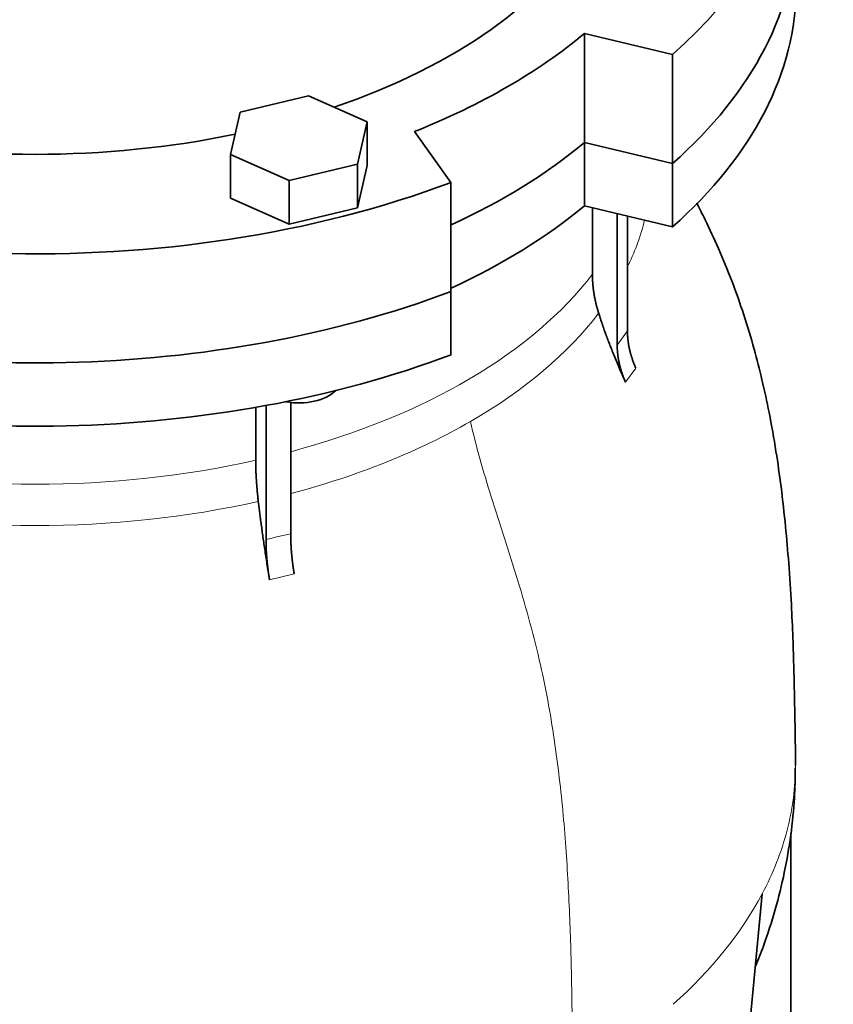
# Model space of a CAD drawing. Header units: millimetres. Extents: x 441 to 1325, y -1124 to 1309.
# Tile 10 of 26: x 1173 to 1325, y -531 to -347. Entities that reach past the tile are written whole.
import ezdxf

# ---------------------------------------------------------------- set-up
doc = ezdxf.new("R2010")
doc.units = ezdxf.units.MM
doc.layers.add('VSI344-454_FLANG', color=7, linetype='Continuous')
doc.layers.add('VSI344-454_TESTA', color=7, linetype='Continuous')

# ---------------------------------------------------------------- blocks, each defined once
blk = doc.blocks.new('SE4')
at = {"layer": 'VSI344-454_FLANG', "color": 7, "linetype": 'Continuous', "lineweight": 35}
for p, q in [((1278.77, -349.75), (1295.26, -353.69)), ((1278.77, -370.16), (1278.77, -349.75)), ((1295.26, -353.69), (1295.26, -374.11)), ((1227.09, -361.45), (1214.29, -364.51)), ((1238.09, -366.32), (1227.09, -361.45)), ((1214.29, -364.51), (1212.48, -372.44)), ((1236.28, -374.25), (1238.09, -366.32)), ((1238.09, -366.32), (1238.09, -374.48)), ((1253.78, -377.64), (1246.95, -368.12)), ((1278.77, -370.16), (1295.26, -374.11)), ((1212.48, -372.44), (1212.48, -380.61)), ((1212.48, -372.44), (1223.48, -377.31)), ((1223.48, -377.31), (1236.28, -374.25)), ((1236.28, -374.25), (1236.28, -382.42)), ((1236.28, -382.42), (1238.09, -374.48)), ((1223.48, -377.31), (1223.48, -385.48)), ((1253.78, -377.64), (1253.78, -398.05)), ((1212.48, -380.61), (1223.48, -385.48)), ((1223.48, -385.48), (1236.28, -382.42))]:
    blk.add_line(p, q, dxfattribs=at)
for centre, major_axis, start_param, end_param in [((1175.92, -308.74), (-110.25, 0), 2.103318, 6.283185), ((1175.92, -308.74), (142.5, 0), 2.772791, 5.290477), ((1175.92, -308.74), (-142.5, 0), 2.563505, 3.510394), ((1175.92, -329.15), (142.5, 0), 3.141593, 5.290477), ((1175.92, -329.15), (-142.5, 0), 2.563505, 3.141593), ((1175.92, -308.74), (125, 0), 5.316801, 5.678774), ((1175.92, -308.74), (-110.25, 0), 1.224323, 1.91727), ((1175.92, -329.15), (125, 0), 5.384862, 5.678774)]:
    blk.add_ellipse(centre, major_axis=major_axis, ratio=0.57735, start_param=start_param, end_param=end_param, dxfattribs=at)
at = {"layer": 'VSI344-454_TESTA', "color": 7, "linetype": 'Continuous', "lineweight": 35}
for p, q in [((1295.26, -374.11), (1278.77, -370.16)), ((1278.77, -370.16), (1278.77, -382)), ((1295.26, -374.11), (1295.26, -385.94)), ((1295.26, -385.94), (1278.77, -382)), ((1280.26, -382.36), (1280.26, -394.8)), ((1284.9, -383.47), (1284.9, -408.09)), ((1286.81, -383.92), (1286.82, -405.42)), ((1253.78, -409.89), (1253.78, -398.05)), ((1217.22, -419.73), (1217.22, -429.63)), ((1219.15, -419.29), (1219.15, -444.49)), ((1223.77, -418.73), (1223.77, -443.39)), ((1317.42, -560.22), (1317.42, -499.49)), ((1308.14, -551.91), (1312.03, -510.78))]:
    blk.add_line(p, q, dxfattribs=at)
at = {"layer": 'VSI344-454_TESTA', "color": 4, "linetype": 'Continuous', "lineweight": 9}
for p, q in [((1284.9, -408.09), (1286.82, -405.42)), ((1286.47, -415.05), (1288.38, -412.38)), ((1219.8, -451.98), (1224.42, -450.87))]:
    blk.add_line(p, q, dxfattribs=at)
at = {"layer": 'VSI344-454_TESTA', "color": 7, "linetype": 'Continuous', "lineweight": 35}
for centre, major_axis, start_param, end_param in [((1175.92, -329.15), (142.5, 0), 3.141593, 5.290477), ((1175.92, -329.15), (-142.5, 0), 2.563505, 3.141593), ((1175.92, -340.99), (142.5, 0), 3.141593, 5.290477), ((1175.92, -340.99), (-142.5, 0), 2.563505, 3.141593), ((1175.92, -329.15), (125, 0), 5.384862, 5.678774), ((1175.92, -340.99), (125, 0), 5.384862, 5.678774), ((1225.28, -414.29), (-8, 0), 1.255839, 2.627445)]:
    blk.add_ellipse(centre, major_axis=major_axis, ratio=0.57735, start_param=start_param, end_param=end_param, dxfattribs=at)
at = {"layer": 'VSI344-454_TESTA', "color": 4, "linetype": 'Continuous', "lineweight": 9}
for centre, major_axis, start_param, end_param in [((1175.92, -375.32), (-115.26, 0), 2.872005, 3.000264), ((1175.92, -368.29), (114, 0), 5.145662, 5.868555), ((1175.92, -375.32), (115.26, 0), 5.497787, 5.868795), ((1175.92, -375.32), (115.26, 0), 5.1409, 5.497787), ((1175.92, -368.29), (114, 0), 4.341621, 5.083156), ((1175.92, -375.32), (-115.26, 0), 1.199788, 1.941804), ((1175.92, -486.71), (142.36, 0), 5.707705, 5.986003)]:
    blk.add_ellipse(centre, major_axis=major_axis, ratio=0.57735, start_param=start_param, end_param=end_param, dxfattribs=at)
at = {"layer": 'VSI344-454_TESTA', "color": 7, "linetype": 'Continuous', "lineweight": 35}
for points, degree, knots in [([(1318.27, -486.73), (1318.27, -485.88), (1318.27, -483.94), (1318.22, -480.72), (1318.16, -477.48), (1318.08, -473.62), (1317.98, -468.76), (1317.8, -462.8), (1317.5, -456.15), (1317.06, -449.25), (1316.43, -441.9), (1315.65, -434.91), (1314.64, -427.78), (1313.45, -421.09), (1312.07, -414.7), (1310.51, -408.59), (1308.65, -402.38), (1306.43, -396.11), (1303.98, -390.17), (1301.73, -385.33), (1300.32, -382.52), (1299.79, -381.49)], 3, [0, 0, 0, 0, 0.0156708, 0.0417553, 0.0663275, 0.0906856, 0.1325071, 0.1748545, 0.2186779, 0.2729195, 0.3197465, 0.3702014, 0.4144989, 0.4626296, 0.5031296, 0.5414952, 0.5841613, 0.6275964, 0.6694384, 0.7075969, 0.7300944, 0.7300944, 0.7300944, 0.7300944]), ([(1280.26, -394.8), (1280.26, -396.59), (1280.55, -398.43), (1280.85, -400.26), (1281.43, -402.11)], 2, [0, 0, 0, 0.5, 0.5, 1, 1, 1]), ([(1286.47, -415.05), (1286.27, -414.61), (1285.89, -413.75), (1285.34, -412.48), (1284.82, -411.25), (1284.33, -410.07), (1283.87, -408.93), (1283.44, -407.83), (1283.04, -406.78), (1282.67, -405.77), (1282.32, -404.8), (1282, -403.87), (1281.7, -402.98), (1281.52, -402.4), (1281.43, -402.11)], 3, [0, 0, 0, 0, 0.102224, 0.200826, 0.295868, 0.387409, 0.475507, 0.560216, 0.641588, 0.719673, 0.794516, 0.86616, 0.934643, 1, 1, 1, 1]), ([(1286.82, -405.42), (1286.82, -407.12), (1287.21, -408.88), (1287.61, -410.64), (1288.38, -412.38)], 2, [0, 0, 0, 0.5, 0.5, 1, 1, 1]), ([(1286.47, -415.05), (1285.7, -413.31), (1285.3, -411.55), (1284.9, -409.79), (1284.9, -408.09)], 2, [0, 0, 0, 0.5, 0.5, 1, 1, 1]), ([(1217.22, -429.63), (1217.22, -431.42), (1217.35, -433.36), (1217.47, -435.29), (1217.71, -437.34)], 2, [0, 0, 0, 0.5, 0.5, 1, 1, 1]), ([(1219.8, -451.98), (1219.72, -451.47), (1219.56, -450.48), (1219.33, -449.03), (1219.12, -447.63), (1218.91, -446.28), (1218.72, -444.98), (1218.54, -443.74), (1218.38, -442.55), (1218.22, -441.41), (1218.08, -440.32), (1217.94, -439.29), (1217.82, -438.29), (1217.74, -437.65), (1217.71, -437.34)], 3, [0, 0, 0, 0, 0.102223, 0.200825, 0.295867, 0.387408, 0.475506, 0.560215, 0.641587, 0.719672, 0.794515, 0.866159, 0.934642, 1, 1, 1, 1]), ([(1223.77, -443.39), (1223.77, -445.09), (1223.93, -446.98), (1224.09, -448.87), (1224.42, -450.87)], 2, [0, 0, 0, 0.499868, 0.499868, 1, 1, 1]), ([(1219.8, -451.98), (1219.48, -449.97), (1219.31, -448.08), (1219.15, -446.19), (1219.15, -444.49)], 2, [0, 0, 0, 0.500133, 0.500133, 1, 1, 1]), ([(1310.81, -524.32), (1311.32, -523.08), (1312.67, -519.58), (1314.56, -513.76), (1316.27, -506.8), (1317.46, -499.84), (1318.15, -493.15), (1318.22, -489.21), (1318.24, -487.19)], 3, [0.3334006, 0.3334006, 0.3334006, 0.3334006, 0.4028756, 0.527997, 0.6517976, 0.7744599, 0.8961594, 0.9934778, 0.9934778, 0.9934778, 0.9934778])]:
    blk.add_open_spline(points, degree=degree, knots=knots, dxfattribs=at)
at = {"layer": 'VSI344-454_TESTA', "color": 4, "linetype": 'Continuous', "lineweight": 9}
for points, knots in [([(1257.42, -422.38), (1258.45, -426.94), (1261.25, -436.6), (1266.39, -451.94), (1270.76, -467.82), (1273.41, -482.84), (1274.98, -496.93), (1275.86, -510.48), (1276.33, -523.72), (1276.48, -535.05), (1276.58, -542.09), (1276.58, -544.82)], [0, 0, 0, 0, 0.117079, 0.240569, 0.360617, 0.476421, 0.590288, 0.703407, 0.816259, 0.929029, 1, 1, 1, 1]), ([(1219.15, -444.49), (1219.15, -444.49), (1219.15, -444.49), (1219.15, -444.49), (1219.92, -444.28), (1221.47, -443.88), (1223, -443.54), (1223.77, -443.39), (1223.77, -443.39), (1223.77, -443.39), (1223.77, -443.39)], [0, 0, 0, 0, 0.000018, 0.000018, 0.000018, 0.5, 0.999982, 0.999982, 0.999982, 1, 1, 1, 1]), ([(1318.27, -486.73), (1318.27, -490.8), (1317.75, -494.86), (1315.66, -502.9), (1314.1, -506.88), (1312.03, -510.78)], [0.5005768, 0.5005768, 0.5005768, 0.5005768, 0.75, 0.75, 1, 1, 1, 1])]:
    blk.add_open_spline(points, degree=3, knots=knots, dxfattribs=at)
blk.add_rational_spline([(1033.56, -486.71), (1033.57, -552.56), (1126.88, -581.34), (1217.6, -565.3)], [0.668620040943, 0.547042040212, 0.657502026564, 1], degree=3, dxfattribs=at)

msp = doc.modelspace()

# ---------------------------------------------------------------- block references
msp.add_blockref('SE4', (0, 0))

doc.saveas('drawing.dxf')
